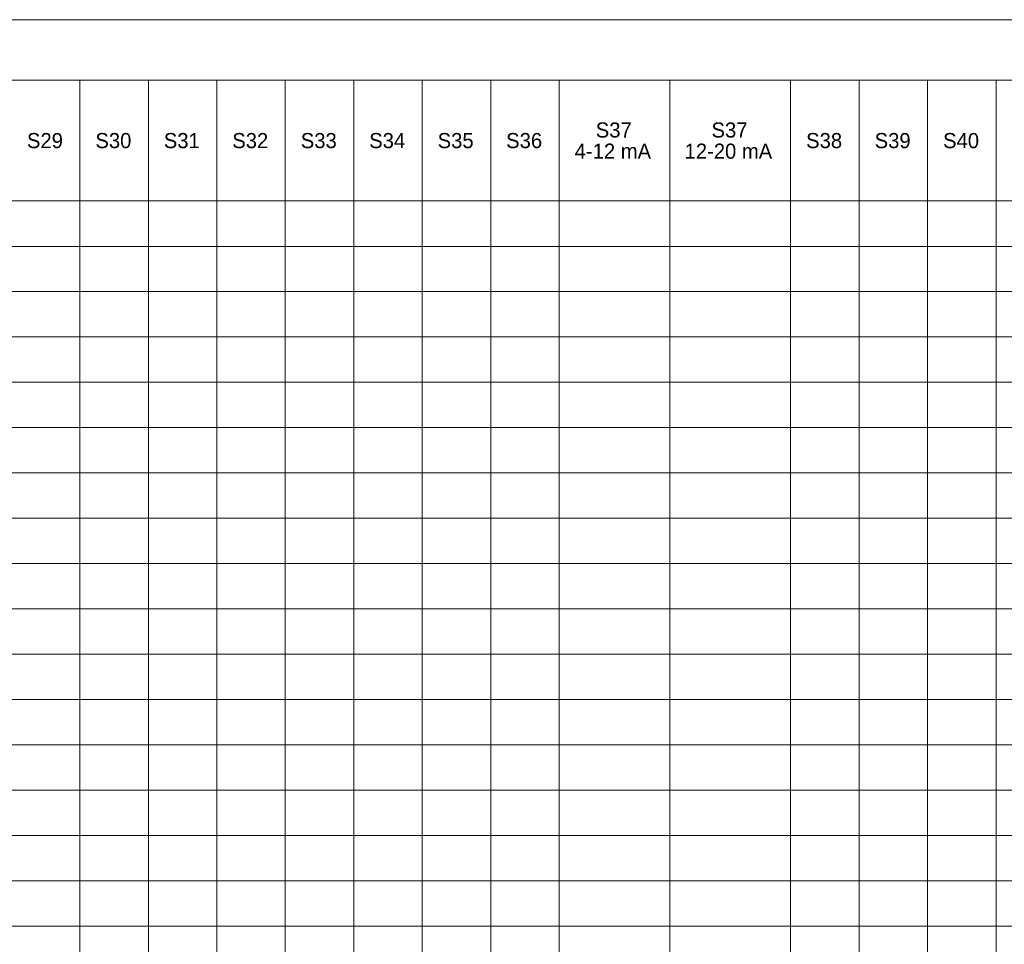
# Model space of a CAD drawing. Header units: millimetres. Extents: x 0 to 138, y 0 to 47.
# Tile 160 of 165: x 104 to 115, y 26 to 36. Entities that reach past the tile are written whole.
import ezdxf

# ---------------------------------------------------------------- set-up
doc = ezdxf.new("R2010")
doc.units = ezdxf.units.MM
doc.layers.add('PDF_Geomertry', color=7, linetype='Continuous')
doc.layers.add('PDF_Text', color=7, linetype='Continuous')
doc.styles.add('PDF Arial', font='txt')

msp = doc.modelspace()

# ---------------------------------------------------------------- linework, layer by layer
at = {"layer": 'PDF_Geomertry', "lineweight": 15}
msp.add_lwpolyline([(73.993, 6.927), (129.25, 6.927), (129.25, 35.957), (73.993, 35.957), (73.993, 6.927)], close=True, dxfattribs=at)
for points in [[(73.993, 35.289), (129.25, 35.289)], [(104.069, 33.955), (104.825, 33.955), (104.825, 35.289)], [(104.069, 33.454), (104.825, 33.454), (104.825, 33.955), (105.581, 33.955), (105.581, 35.289)], [(104.069, 32.954), (104.825, 32.954), (104.825, 33.454), (105.581, 33.454), (105.581, 33.955), (106.338, 33.955), (106.338, 35.289)], [(104.069, 32.453), (104.825, 32.453), (104.825, 32.954), (105.581, 32.954), (105.581, 33.454), (106.338, 33.454), (106.338, 33.955), (107.094, 33.955), (107.094, 35.289)], [(104.069, 31.953), (104.825, 31.953), (104.825, 32.453), (105.581, 32.453), (105.581, 32.954), (106.338, 32.954), (106.338, 33.454), (107.094, 33.454), (107.094, 33.955), (107.85, 33.955), (107.85, 35.289)], [(104.069, 31.452), (104.825, 31.452), (104.825, 31.953), (105.581, 31.953), (105.581, 32.453), (106.338, 32.453), (106.338, 32.954), (107.094, 32.954), (107.094, 33.454), (107.85, 33.454), (107.85, 33.955), (108.607, 33.955), (108.607, 35.289)], [(104.069, 30.952), (104.825, 30.952), (104.825, 31.452), (105.581, 31.452), (105.581, 31.953), (106.338, 31.953), (106.338, 32.453), (107.094, 32.453), (107.094, 32.954), (107.85, 32.954), (107.85, 33.454), (108.607, 33.454), (108.607, 33.955), (109.363, 33.955), (109.363, 35.289)], [(104.069, 30.451), (104.825, 30.451), (104.825, 30.952), (105.581, 30.952), (105.581, 31.452), (106.338, 31.452), (106.338, 31.953), (107.094, 31.953), (107.094, 32.453), (107.85, 32.453), (107.85, 32.954), (108.607, 32.954), (108.607, 33.454), (109.363, 33.454), (109.363, 33.955), (110.119, 33.955), (110.119, 35.289)], [(104.069, 29.951), (104.825, 29.951), (104.825, 30.451), (105.581, 30.451), (105.581, 30.952), (106.338, 30.952), (106.338, 31.452), (107.094, 31.452), (107.094, 31.953), (107.85, 31.953), (107.85, 32.453), (108.607, 32.453), (108.607, 32.954), (109.363, 32.954), (109.363, 33.454), (110.119, 33.454), (110.119, 33.955), (111.343, 33.955), (111.343, 35.289)], [(104.069, 29.45), (104.825, 29.45), (104.825, 29.951), (105.581, 29.951), (105.581, 30.451), (106.338, 30.451), (106.338, 30.952), (107.094, 30.952), (107.094, 31.452), (107.85, 31.452), (107.85, 31.953), (108.607, 31.953), (108.607, 32.453), (109.363, 32.453), (109.363, 32.954), (110.119, 32.954), (110.119, 33.454), (111.343, 33.454), (111.343, 33.955), (112.677, 33.955), (112.677, 35.289)], [(104.069, 28.95), (104.825, 28.95), (104.825, 29.45), (105.581, 29.45), (105.581, 29.951), (106.338, 29.951), (106.338, 30.451), (107.094, 30.451), (107.094, 30.952), (107.85, 30.952), (107.85, 31.452), (108.607, 31.452), (108.607, 31.953), (109.363, 31.953), (109.363, 32.453), (110.119, 32.453), (110.119, 32.954), (111.343, 32.954), (111.343, 33.454), (112.677, 33.454), (112.677, 33.955), (113.434, 33.955), (113.434, 35.289)], [(104.069, 28.449), (104.825, 28.449), (104.825, 28.95), (105.581, 28.95), (105.581, 29.45), (106.338, 29.45), (106.338, 29.951), (107.094, 29.951), (107.094, 30.451), (107.85, 30.451), (107.85, 30.952), (108.607, 30.952), (108.607, 31.452), (109.363, 31.452), (109.363, 31.953), (110.119, 31.953), (110.119, 32.453), (111.343, 32.453), (111.343, 32.954), (112.677, 32.954), (112.677, 33.454), (113.434, 33.454), (113.434, 33.955), (114.19, 33.955), (114.19, 35.289)], [(104.069, 27.949), (104.825, 27.949), (104.825, 28.449), (105.581, 28.449), (105.581, 28.95), (106.338, 28.95), (106.338, 29.45), (107.094, 29.45), (107.094, 29.951), (107.85, 29.951), (107.85, 30.451), (108.607, 30.451), (108.607, 30.952), (109.363, 30.952), (109.363, 31.452), (110.119, 31.452), (110.119, 31.953), (111.343, 31.953), (111.343, 32.453), (112.677, 32.453), (112.677, 32.954), (113.434, 32.954), (113.434, 33.454), (114.19, 33.454), (114.19, 33.955), (114.946, 33.955), (114.946, 35.289)], [(104.069, 27.448), (104.825, 27.448), (104.825, 27.949), (105.581, 27.949), (105.581, 28.449), (106.338, 28.449), (106.338, 28.95), (107.094, 28.95), (107.094, 29.45), (107.85, 29.45), (107.85, 29.951), (108.607, 29.951), (108.607, 30.451), (109.363, 30.451), (109.363, 30.952), (110.119, 30.952), (110.119, 31.452), (111.343, 31.452), (111.343, 31.953), (112.677, 31.953), (112.677, 32.453), (113.434, 32.453), (113.434, 32.954), (114.19, 32.954), (114.19, 33.454), (114.946, 33.454), (114.946, 33.955), (115.703, 33.955)], [(104.069, 26.948), (104.825, 26.948), (104.825, 27.448), (105.581, 27.448), (105.581, 27.949), (106.338, 27.949), (106.338, 28.449), (107.094, 28.449), (107.094, 28.95), (107.85, 28.95), (107.85, 29.45), (108.607, 29.45), (108.607, 29.951), (109.363, 29.951), (109.363, 30.451), (110.119, 30.451), (110.119, 30.952), (111.343, 30.952), (111.343, 31.452), (112.677, 31.452), (112.677, 31.953), (113.434, 31.953), (113.434, 32.453), (114.19, 32.453), (114.19, 32.954), (114.946, 32.954), (114.946, 33.454), (115.703, 33.454)], [(104.069, 26.447), (104.825, 26.447), (104.825, 26.948), (105.581, 26.948), (105.581, 27.448), (106.338, 27.448), (106.338, 27.949), (107.094, 27.949), (107.094, 28.449), (107.85, 28.449), (107.85, 28.95), (108.607, 28.95), (108.607, 29.45), (109.363, 29.45), (109.363, 29.951), (110.119, 29.951), (110.119, 30.451), (111.343, 30.451), (111.343, 30.952), (112.677, 30.952), (112.677, 31.452), (113.434, 31.452), (113.434, 31.953), (114.19, 31.953), (114.19, 32.453), (114.946, 32.453), (114.946, 32.954), (115.703, 32.954)], [(104.069, 25.947), (104.825, 25.947), (104.825, 26.447), (105.581, 26.447), (105.581, 26.948), (106.338, 26.948), (106.338, 27.448), (107.094, 27.448), (107.094, 27.949), (107.85, 27.949), (107.85, 28.449), (108.607, 28.449), (108.607, 28.95), (109.363, 28.95), (109.363, 29.45), (110.119, 29.45), (110.119, 29.951), (111.343, 29.951), (111.343, 30.451), (112.677, 30.451), (112.677, 30.952), (113.434, 30.952), (113.434, 31.452), (114.19, 31.452), (114.19, 31.953), (114.946, 31.953), (114.946, 32.453), (115.703, 32.453)], [(104.825, 25.446), (104.825, 25.947), (105.581, 25.947), (105.581, 26.447), (106.338, 26.447), (106.338, 26.948), (107.094, 26.948), (107.094, 27.448), (107.85, 27.448), (107.85, 27.949), (108.607, 27.949), (108.607, 28.449), (109.363, 28.449), (109.363, 28.95), (110.119, 28.95), (110.119, 29.45), (111.343, 29.45), (111.343, 29.951), (112.677, 29.951), (112.677, 30.451), (113.434, 30.451), (113.434, 30.952), (114.19, 30.952), (114.19, 31.452), (114.946, 31.452), (114.946, 31.953), (115.703, 31.953)], [(105.581, 25.446), (105.581, 25.947), (106.338, 25.947), (106.338, 26.447), (107.094, 26.447), (107.094, 26.948), (107.85, 26.948), (107.85, 27.448), (108.607, 27.448), (108.607, 27.949), (109.363, 27.949), (109.363, 28.449), (110.119, 28.449), (110.119, 28.95), (111.343, 28.95), (111.343, 29.45), (112.677, 29.45), (112.677, 29.951), (113.434, 29.951), (113.434, 30.451), (114.19, 30.451), (114.19, 30.952), (114.946, 30.952), (114.946, 31.452), (115.703, 31.452)], [(106.338, 25.446), (106.338, 25.947), (107.094, 25.947), (107.094, 26.447), (107.85, 26.447), (107.85, 26.948), (108.607, 26.948), (108.607, 27.448), (109.363, 27.448), (109.363, 27.949), (110.119, 27.949), (110.119, 28.449), (111.343, 28.449), (111.343, 28.95), (112.677, 28.95), (112.677, 29.45), (113.434, 29.45), (113.434, 29.951), (114.19, 29.951), (114.19, 30.451), (114.946, 30.451), (114.946, 30.952), (115.703, 30.952)], [(107.094, 25.446), (107.094, 25.947), (107.85, 25.947), (107.85, 26.447), (108.607, 26.447), (108.607, 26.948), (109.363, 26.948), (109.363, 27.448), (110.119, 27.448), (110.119, 27.949), (111.343, 27.949), (111.343, 28.449), (112.677, 28.449), (112.677, 28.95), (113.434, 28.95), (113.434, 29.45), (114.19, 29.45), (114.19, 29.951), (114.946, 29.951), (114.946, 30.451), (115.703, 30.451)], [(107.85, 25.446), (107.85, 25.947), (108.607, 25.947), (108.607, 26.447), (109.363, 26.447), (109.363, 26.948), (110.119, 26.948), (110.119, 27.448), (111.343, 27.448), (111.343, 27.949), (112.677, 27.949), (112.677, 28.449), (113.434, 28.449), (113.434, 28.95), (114.19, 28.95), (114.19, 29.45), (114.946, 29.45), (114.946, 29.951), (115.703, 29.951)], [(108.607, 25.446), (108.607, 25.947), (109.363, 25.947), (109.363, 26.447), (110.119, 26.447), (110.119, 26.948), (111.343, 26.948), (111.343, 27.448), (112.677, 27.448), (112.677, 27.949), (113.434, 27.949), (113.434, 28.449), (114.19, 28.449), (114.19, 28.95), (114.946, 28.95), (114.946, 29.45), (115.703, 29.45)], [(109.363, 25.446), (109.363, 25.947), (110.119, 25.947), (110.119, 26.447), (111.343, 26.447), (111.343, 26.948), (112.677, 26.948), (112.677, 27.448), (113.434, 27.448), (113.434, 27.949), (114.19, 27.949), (114.19, 28.449), (114.946, 28.449), (114.946, 28.95), (115.703, 28.95)], [(110.119, 25.446), (110.119, 25.947), (111.343, 25.947), (111.343, 26.447), (112.677, 26.447), (112.677, 26.948), (113.434, 26.948), (113.434, 27.448), (114.19, 27.448), (114.19, 27.949), (114.946, 27.949), (114.946, 28.449), (115.703, 28.449)], [(111.343, 25.446), (111.343, 25.947), (112.677, 25.947), (112.677, 26.447), (113.434, 26.447), (113.434, 26.948), (114.19, 26.948), (114.19, 27.448), (114.946, 27.448), (114.946, 27.949), (115.703, 27.949)], [(112.677, 25.446), (112.677, 25.947), (113.434, 25.947), (113.434, 26.447), (114.19, 26.447), (114.19, 26.948), (114.946, 26.948), (114.946, 27.448), (115.703, 27.448)], [(113.434, 25.446), (113.434, 25.947), (114.19, 25.947), (114.19, 26.447), (114.946, 26.447), (114.946, 26.948), (115.703, 26.948)], [(114.19, 25.446), (114.19, 25.947), (114.946, 25.947), (114.946, 26.447), (115.703, 26.447)], [(114.946, 25.446), (114.946, 25.947), (115.703, 25.947)]]:
    msp.add_lwpolyline(points, dxfattribs=at)

# ---------------------------------------------------------------- texts
at = {"layer": 'PDF_Text', "char_height": 0.167, "attachment_point": 7, "style": 'PDF Arial'}
for s, insert in [('S37', (110.524, 34.653)), ('S37', (111.803, 34.653)), ('S29', (104.24, 34.536)), ('S30', (104.996, 34.536)), ('S31', (105.752, 34.536)), ('S32', (106.508, 34.536)), ('S33', (107.265, 34.536)), ('S34', (108.021, 34.536)), ('S35', (108.777, 34.536)), ('S36', (109.534, 34.536)), ('S38', (112.848, 34.536)), ('S39', (113.605, 34.536)), ('S40', (114.361, 34.536)), ('4-12 mA', (110.291, 34.422)), ('12-20 mA', (111.505, 34.419))]:
    msp.add_mtext(s, dxfattribs=dict(at, insert=insert))

doc.saveas('drawing.dxf')
